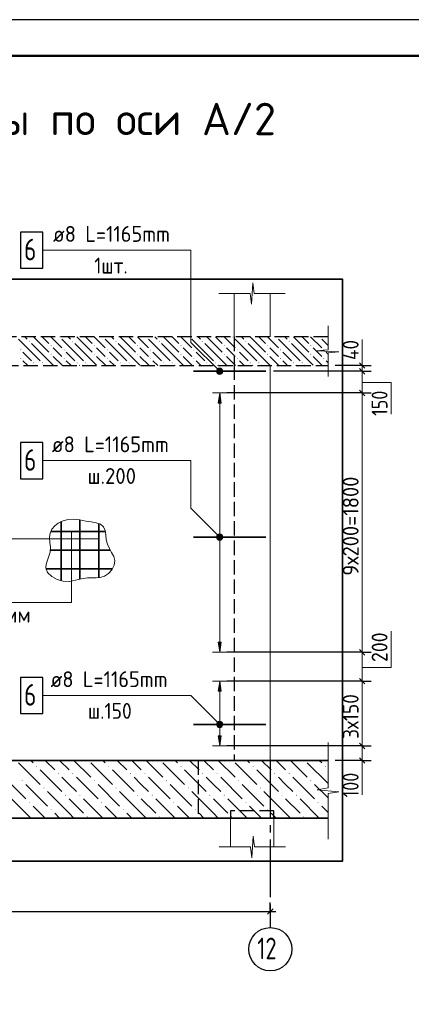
# Model space of a CAD drawing. Header units: millimetres. Extents: x 0 to 42000, y 0 to 29700.
# Tile 20 of 21: x 23317 to 28744, y 16035 to 29700. Entities that reach past the tile are written whole.
import ezdxf

# ---------------------------------------------------------------- set-up
doc = ezdxf.new("R2010")
doc.units = ezdxf.units.MM
doc.linetypes.add('______2', pattern=[270, 200, -70])
doc.linetypes.add('______5', pattern=[1100, 800, -100, 100, -100])
for name, color, linetype, lineweight in [('Standard', 7, 'Continuous', 25), ('ЖБ Перекрытие верхний уровень', 7, '______2', 25), ('ЖБ Плита Фундамента верхний уровень', 7, 'Continuous', 35), ('Заголовок чертежа', 7, 'Continuous', 25), ('Позиционная метка линия выноска', 7, 'Continuous', 13), ('Позиционная метка номер позиции', 7, 'Continuous', 13), ('Примечания', 7, 'Continuous', 13), ('Стена обрамление П-обр.', 7, 'Continuous', 35)]:
    doc.layers.add(name, color=color, linetype=linetype, lineweight=lineweight)
doc.layers.add('Оси', color=7, linetype='______5')
doc.layers.add('Размерная выноска', color=7, linetype='Continuous')
doc.styles.add('ISOCPEUR', font='txt')

msp = doc.modelspace()

# ---------------------------------------------------------------- hatches: boundary and pattern name
at = {"layer": 'ЖБ Перекрытие верхний уровень', "linetype": 'Continuous', "lineweight": 18, "transparency": 33554687}
for points in [[(23865, 25297), (23868, 25300), (23875, 25300), (23878, 25297), (23872, 25291)], [(24465, 25297), (24468, 25300), (24475, 25300), (24478, 25297), (24472, 25291)], [(25065, 25297), (25068, 25300), (25075, 25300), (25078, 25297), (25072, 25291)], [(25665, 25297), (25668, 25300), (25675, 25300), (25678, 25297), (25672, 25291)], [(26265, 25297), (26268, 25300), (26275, 25300), (26278, 25297), (26272, 25291)], [(26865, 25297), (26868, 25300), (26875, 25300), (26878, 25297), (26872, 25291)], [(27465, 25297), (27468, 25300), (27475, 25300), (27478, 25297), (27472, 25291)], [(23445, 25237), (23452, 25244), (23458, 25237), (23452, 25231)], [(23745, 25177), (23752, 25184), (23758, 25177), (23752, 25171)], [(24045, 25237), (24052, 25244), (24058, 25237), (24052, 25231)], [(24345, 25177), (24352, 25184), (24358, 25177), (24352, 25171)], [(24645, 25237), (24652, 25244), (24658, 25237), (24652, 25231)], [(24945, 25177), (24952, 25184), (24958, 25177), (24952, 25171)], [(25245, 25237), (25252, 25244), (25258, 25237), (25252, 25231)], [(25545, 25177), (25552, 25184), (25558, 25177), (25552, 25171)], [(25845, 25237), (25852, 25244), (25858, 25237), (25852, 25231)], [(26145, 25177), (26152, 25184), (26158, 25177), (26152, 25171)], [(26445, 25237), (26452, 25244), (26458, 25237), (26452, 25231)], [(26745, 25177), (26752, 25184), (26758, 25177), (26752, 25171)], [(27045, 25237), (27052, 25244), (27058, 25237), (27052, 25231)], [(27345, 25177), (27352, 25184), (27358, 25177), (27352, 25171)], [(23325, 25117), (23332, 25124), (23338, 25117), (23332, 25111)], [(23745, 25057), (23752, 25064), (23758, 25057), (23752, 25051)], [(23925, 25117), (23932, 25124), (23938, 25117), (23932, 25111)], [(24345, 25057), (24352, 25064), (24358, 25057), (24352, 25051)], [(24525, 25117), (24532, 25124), (24538, 25117), (24532, 25111)], [(24945, 25057), (24952, 25064), (24958, 25057), (24952, 25051)], [(25125, 25117), (25132, 25124), (25138, 25117), (25132, 25111)], [(25545, 25057), (25552, 25064), (25558, 25057), (25552, 25051)], [(25725, 25117), (25732, 25124), (25738, 25117), (25732, 25111)], [(26145, 25057), (26152, 25064), (26158, 25057), (26152, 25051)], [(26325, 25117), (26332, 25124), (26338, 25117), (26332, 25111)], [(26745, 25057), (26752, 25064), (26758, 25057), (26752, 25051)], [(26925, 25117), (26932, 25124), (26938, 25117), (26932, 25111)], [(27345, 25057), (27352, 25064), (27358, 25057), (27352, 25051)], [(27525, 25117), (27532, 25124), (27538, 25117), (27532, 25111)], [(23325, 24997), (23332, 25004), (23338, 24997), (23332, 24991)], [(23505, 24937), (23512, 24944), (23518, 24937), (23512, 24931)], [(23625, 24937), (23632, 24944), (23638, 24937), (23632, 24931)], [(23925, 24997), (23932, 25004), (23938, 24997), (23932, 24991)], [(24105, 24937), (24112, 24944), (24118, 24937), (24112, 24931)], [(24225, 24937), (24232, 24944), (24238, 24937), (24232, 24931)], [(24525, 24997), (24532, 25004), (24538, 24997), (24532, 24991)], [(24705, 24937), (24712, 24944), (24718, 24937), (24712, 24931)], [(24825, 24937), (24832, 24944), (24838, 24937), (24832, 24931)], [(25125, 24997), (25132, 25004), (25138, 24997), (25132, 24991)], [(25305, 24937), (25312, 24944), (25318, 24937), (25312, 24931)], [(25425, 24937), (25432, 24944), (25438, 24937), (25432, 24931)], [(25725, 24997), (25732, 25004), (25738, 24997), (25732, 24991)], [(25905, 24937), (25912, 24944), (25918, 24937), (25912, 24931)], [(26025, 24937), (26032, 24944), (26038, 24937), (26032, 24931)], [(26325, 24997), (26332, 25004), (26338, 24997), (26332, 24991)], [(26505, 24937), (26512, 24944), (26518, 24937), (26512, 24931)], [(26625, 24937), (26632, 24944), (26638, 24937), (26632, 24931)], [(26925, 24997), (26932, 25004), (26938, 24997), (26932, 24991)], [(27105, 24937), (27112, 24944), (27118, 24937), (27112, 24931)], [(27225, 24937), (27232, 24944), (27238, 24937), (27232, 24931)], [(27525, 24997), (27532, 25004), (27538, 24997), (27532, 24991)]]:
    msp.add_hatch(color=7, dxfattribs=at).paths.add_polyline_path(points, flags=16)
at = {"layer": 'ЖБ Плита Фундамента верхний уровень', "linetype": 'Continuous', "lineweight": 18, "transparency": 33554687}
for points in [[(23545, 19337), (23552, 19344), (23558, 19337), (23552, 19331)], [(24545, 19337), (24552, 19344), (24558, 19337), (24552, 19331)], [(25545, 19337), (25552, 19344), (25558, 19337), (25552, 19331)], [(26545, 19337), (26552, 19344), (26558, 19337), (26552, 19331)], [(27545, 19337), (27552, 19344), (27558, 19337), (27552, 19331)], [(23345, 19137), (23352, 19144), (23358, 19137), (23352, 19131)], [(23845, 19237), (23852, 19244), (23858, 19237), (23852, 19231)], [(24045, 19237), (24052, 19244), (24058, 19237), (24052, 19231)], [(24345, 19137), (24352, 19144), (24358, 19137), (24352, 19131)], [(24845, 19237), (24852, 19244), (24858, 19237), (24852, 19231)], [(25045, 19237), (25052, 19244), (25058, 19237), (25052, 19231)], [(25345, 19137), (25352, 19144), (25358, 19137), (25352, 19131)], [(25845, 19237), (25852, 19244), (25858, 19237), (25852, 19231)], [(26045, 19237), (26052, 19244), (26058, 19237), (26052, 19231)], [(26345, 19137), (26352, 19144), (26358, 19137), (26352, 19131)], [(26845, 19237), (26852, 19244), (26858, 19237), (26852, 19231)], [(27045, 19237), (27052, 19244), (27058, 19237), (27052, 19231)], [(27345, 19137), (27352, 19144), (27358, 19137), (27352, 19131)], [(23645, 19037), (23652, 19044), (23658, 19037), (23652, 19031)], [(24645, 19037), (24652, 19044), (24658, 19037), (24652, 19031)], [(25645, 19037), (25652, 19044), (25658, 19037), (25652, 19031)], [(26645, 19037), (26652, 19044), (26658, 19037), (26652, 19031)], [(23945, 18937), (23952, 18944), (23958, 18937), (23952, 18931)], [(24145, 18937), (24152, 18944), (24158, 18937), (24152, 18931)], [(24945, 18937), (24952, 18944), (24958, 18937), (24952, 18931)], [(25145, 18937), (25152, 18944), (25158, 18937), (25152, 18931)], [(25945, 18937), (25952, 18944), (25958, 18937), (25952, 18931)], [(26145, 18937), (26152, 18944), (26158, 18937), (26152, 18931)], [(26945, 18937), (26952, 18944), (26958, 18937), (26952, 18931)], [(27145, 18937), (27152, 18944), (27158, 18937), (27152, 18931)], [(23445, 18837), (23452, 18844), (23458, 18837), (23452, 18831)], [(23745, 18737), (23752, 18744), (23758, 18737), (23752, 18731)], [(24445, 18837), (24452, 18844), (24458, 18837), (24452, 18831)], [(24745, 18737), (24752, 18744), (24758, 18737), (24752, 18731)], [(25445, 18837), (25452, 18844), (25458, 18837), (25452, 18831)], [(25745, 18737), (25752, 18744), (25758, 18737), (25752, 18731)], [(26445, 18837), (26452, 18844), (26458, 18837), (26452, 18831)], [(26745, 18737), (26752, 18744), (26758, 18737), (26752, 18731)], [(27445, 18837), (27452, 18844), (27458, 18837), (27452, 18831)], [(24245, 18637), (24252, 18644), (24258, 18637), (24252, 18631)], [(25245, 18637), (25252, 18644), (25258, 18637), (25252, 18631)], [(26245, 18637), (26252, 18644), (26258, 18637), (26252, 18631)], [(27245, 18637), (27252, 18644), (27258, 18637), (27252, 18631)]]:
    msp.add_hatch(color=7, dxfattribs=at).paths.add_polyline_path(points, flags=16)
at = {"layer": 'Позиционная метка линия выноска', "linetype": 'Continuous', "lineweight": 13, "transparency": 33554687}
for points in [[(26044, 24831), (26076, 24863), (26056, 24852)], [(26076, 24863), (26044, 24831), (26044, 24809)], [(26076, 24863), (26044, 24809), (26099, 24863)], [(26099, 24863), (26044, 24809), (26056, 24788)], [(26099, 24863), (26056, 24788), (26119, 24852)], [(26119, 24852), (26056, 24788), (26076, 24777)], [(26119, 24852), (26076, 24777), (26131, 24831)], [(26131, 24831), (26076, 24777), (26099, 24777)], [(26131, 24831), (26099, 24777), (26131, 24809)], [(26131, 24809), (26099, 24777), (26119, 24788)], [(26044, 22531), (26076, 22563), (26056, 22552)], [(26076, 22563), (26044, 22531), (26044, 22509)], [(26076, 22563), (26044, 22509), (26099, 22563)], [(26099, 22563), (26044, 22509), (26056, 22488)], [(26099, 22563), (26056, 22488), (26119, 22552)], [(26119, 22552), (26056, 22488), (26076, 22477)], [(26119, 22552), (26076, 22477), (26131, 22531)], [(26131, 22531), (26076, 22477), (26099, 22477)], [(26131, 22531), (26099, 22477), (26131, 22509)], [(26131, 22509), (26099, 22477), (26119, 22488)], [(26044, 19931), (26076, 19963), (26056, 19952)], [(26076, 19963), (26044, 19931), (26044, 19909)], [(26076, 19963), (26044, 19909), (26099, 19963)], [(26099, 19963), (26044, 19909), (26056, 19888)], [(26099, 19963), (26056, 19888), (26119, 19952)], [(26119, 19952), (26056, 19888), (26076, 19877)], [(26119, 19952), (26076, 19877), (26131, 19931)], [(26131, 19931), (26076, 19877), (26099, 19877)], [(26131, 19931), (26099, 19877), (26131, 19909)], [(26131, 19909), (26099, 19877), (26119, 19888)]]:
    msp.add_hatch(color=7, dxfattribs=at).paths.add_polyline_path(points)
at = {"layer": 'Стена обрамление П-обр.', "linetype": 'Continuous', "lineweight": 13, "transparency": 33554687}
for points in [[(26108, 24380), (26088, 24520), (26068, 24380)], [(26108, 20380), (26088, 20520), (26068, 20380)]]:
    msp.add_hatch(color=7, dxfattribs=at).paths.add_polyline_path(points)
for points in [[(26108, 21060), (26088, 20920), (26068, 21060)], [(26108, 19760), (26088, 19620), (26068, 19760)]]:
    msp.add_hatch(color=7, dxfattribs=at).paths.add_polyline_path(points, flags=16)

# ---------------------------------------------------------------- linework, layer by layer
at = {"layer": 'Standard', "color": 7, "linetype": 'Continuous', "lineweight": 13, "transparency": 33554687}
for p, q in [((26528, 25750), (26547, 26050)), ((26547, 26050), (26565, 25900)), ((26077, 25900), (26510, 25900)), ((26510, 25900), (26528, 25750)), ((26565, 25900), (26997, 25900)), ((26997, 25900), (26997, 25900)), ((27590, 25449), (27590, 25120)), ((27590, 25120), (27440, 25106)), ((27440, 25106), (27740, 25092)), ((27740, 25092), (27590, 25078)), ((27590, 25078), (27590, 24749)), ((28064, 24900), (28064, 24975)), ((27590, 24749), (27590, 24749)), ((28064, 20920), (28064, 20520)), ((28064, 20520), (28064, 19620)), ((27590, 19669), (27590, 19039)), ((28064, 19620), (28064, 19420)), ((28064, 19420), (28064, 19345)), ((27590, 19039), (27440, 19012)), ((27440, 19012), (27740, 18985)), ((27740, 18985), (27590, 18959)), ((27590, 18959), (27590, 18329)), ((26533, 18070), (26551, 18370)), ((26551, 18370), (26570, 18220)), ((27590, 18329), (27590, 18329)), ((26082, 18220), (26514, 18220)), ((26514, 18220), (26533, 18070)), ((26570, 18220), (27002, 18220)), ((27002, 18220), (27002, 18220))]:
    msp.add_line(p, q, dxfattribs=at)
at = {"layer": 'Standard', "color": 7, "linetype": 'Continuous', "lineweight": 18, "transparency": 33554687}
for p, q in [((26290, 25900), (26290, 25300)), ((26790, 25300), (26790, 25900)), ((26790, 19420), (26790, 24900)), ((26240, 18620), (26240, 18220)), ((26840, 18220), (26840, 18620))]:
    msp.add_line(p, q, dxfattribs=at)
at = {"layer": 'Standard', "color": 7, "linetype": 'Continuous', "lineweight": -3, "transparency": 33554687}
for p, q in [((28064, 24900), (27939, 24900)), ((28064, 24900), (28189, 24900)), ((28064, 24820), (27939, 24820)), ((28064, 24820), (28189, 24820)), ((28064, 24520), (27939, 24520)), ((28064, 24520), (28189, 24520)), ((28064, 20920), (27939, 20920)), ((28064, 20920), (28189, 20920)), ((28064, 20520), (27939, 20520)), ((28064, 20520), (28189, 20520)), ((28064, 19620), (27939, 19620)), ((28064, 19620), (28189, 19620)), ((28064, 19420), (27939, 19420)), ((28064, 19420), (28189, 19420)), ((26790, 17325), (26790, 17450)), ((19190, 17325), (26790, 17325)), ((26790, 17325), (26790, 17200)), ((26790, 17325), (26790, 17200)), ((26790, 17325), (26865, 17325))]:
    msp.add_line(p, q, dxfattribs=at)
at = {"layer": 'Standard', "color": 7, "linetype": 'Continuous', "lineweight": 25, "transparency": 33554687}
for p, q in [((28026, 24938), (28101, 24863)), ((28026, 24858), (28101, 24782)), ((28026, 24558), (28101, 24482)), ((28026, 20958), (28101, 20882)), ((28026, 20558), (28101, 20482)), ((28026, 19658), (28101, 19582)), ((28026, 19458), (28101, 19382)), ((26753, 17287), (26828, 17362))]:
    msp.add_line(p, q, dxfattribs=at)
msp.add_lwpolyline([(0, 0), (42000, 0), (42000, 29700), (0, 29700), (0, 0)], close=True, dxfattribs=at)
at = {"layer": 'Standard', "color": 7, "linetype": 'Continuous', "lineweight": 50, "transparency": 33554687}
msp.add_lwpolyline([(2000, 29200), (41500, 29200), (41500, 500), (2000, 500), (2000, 29200)], close=True, dxfattribs=at)
at = {"layer": 'Standard', "color": 7, "linetype": 'Continuous', "lineweight": 13, "transparency": 33554687}
for points in [[(41500, 29200), (15180, 29200), (15180, 6000), (41500, 6000), (41500, 29200)], [(28064, 24900), (28064, 24880), (28064, 24880), (28064, 24820)], [(28064, 24820), (28064, 24792), (28064, 24792), (28064, 24520)], [(28064, 24520), (28064, 24459), (28064, 24459), (28064, 20920)]]:
    msp.add_lwpolyline(points, dxfattribs=at)
at = {"layer": 'Standard', "color": 254, "linetype": 'Continuous', "lineweight": 35, "true_color": 0xc4c4ff, "transparency": 33554687}
msp.add_lwpolyline([(17630, 18020), (27790, 18020), (27790, 26100), (17630, 26100), (17630, 18020)], dxfattribs=at)
at = {"layer": 'Standard', "color": 7, "linetype": 'Continuous', "lineweight": -3, "transparency": 33554687}
for points in [[(28064, 24900), (28051, 24900), (28051, 24900), (28047, 24900), (28047, 24900), (28047, 24900), (28047, 24900), (28047, 24900), (28047, 24900), (27690, 24900)], [(28064, 24820), (28058, 24820), (28058, 24820), (28047, 24820), (28047, 24820), (28047, 24820), (28047, 24820), (28047, 24820), (28047, 24820), (26834, 24820)], [(28064, 24520), (28047, 24520), (28047, 24520), (28047, 24520), (28047, 24520), (28047, 24520), (28047, 24520), (26188, 24520)], [(28064, 20920), (28047, 20920), (28047, 20920), (28047, 20920), (28047, 20920), (26188, 20920)], [(28064, 20520), (28047, 20520), (28047, 20520), (28047, 20520), (28047, 20520), (26188, 20520)], [(28064, 19620), (28047, 19620), (28047, 19620), (26188, 19620)], [(28064, 19420), (28047, 19420), (28047, 19420), (27690, 19420)]]:
    msp.add_lwpolyline(points, dxfattribs=at)
at = {"layer": 'ЖБ Перекрытие верхний уровень', "color": 7, "linetype": '______2', "lineweight": 25, "transparency": 33554687}
for p, q in [((27590, 25300), (19590, 25300)), ((19590, 24900), (27590, 24900))]:
    msp.add_line(p, q, dxfattribs=at)
at = {"layer": 'ЖБ Перекрытие верхний уровень', "color": 9, "linetype": 'Continuous', "lineweight": 18, "true_color": 0xc7c7c7, "transparency": 33554687}
for p, q in [((23389, 25300), (23422, 25267)), ((23602, 25207), (23509, 25300)), ((23629, 25300), (23722, 25207)), ((23749, 25300), (23902, 25147)), ((23989, 25300), (24022, 25267)), ((24202, 25207), (24109, 25300)), ((24229, 25300), (24322, 25207)), ((24349, 25300), (24502, 25147)), ((24589, 25300), (24622, 25267)), ((24802, 25207), (24709, 25300)), ((24829, 25300), (24922, 25207)), ((24949, 25300), (25102, 25147)), ((25189, 25300), (25222, 25267)), ((25402, 25207), (25309, 25300)), ((25429, 25300), (25522, 25207)), ((25549, 25300), (25702, 25147)), ((25789, 25300), (25822, 25267)), ((26002, 25207), (25909, 25300)), ((26029, 25300), (26122, 25207)), ((26149, 25300), (26302, 25147)), ((26389, 25300), (26422, 25267)), ((26602, 25207), (26509, 25300)), ((26629, 25300), (26722, 25207)), ((26749, 25300), (26902, 25147)), ((26989, 25300), (27022, 25267)), ((27202, 25207), (27109, 25300)), ((27229, 25300), (27322, 25207)), ((27349, 25300), (27502, 25147)), ((27589, 25300), (27590, 25299)), ((23482, 25087), (23302, 25267)), ((23482, 25207), (23602, 25087)), ((23602, 25207), (23722, 25087)), ((23842, 25087), (23782, 25147)), ((24082, 25087), (23902, 25267)), ((24082, 25207), (24202, 25087)), ((24202, 25207), (24322, 25087)), ((24442, 25087), (24382, 25147)), ((24682, 25087), (24502, 25267)), ((24682, 25207), (24802, 25087)), ((24802, 25207), (24922, 25087)), ((25042, 25087), (24982, 25147)), ((25282, 25087), (25102, 25267)), ((25282, 25207), (25402, 25087)), ((25402, 25207), (25522, 25087)), ((25642, 25087), (25582, 25147)), ((25882, 25087), (25702, 25267)), ((25882, 25207), (26002, 25087)), ((26002, 25207), (26122, 25087)), ((26242, 25087), (26182, 25147)), ((26482, 25087), (26302, 25267)), ((26482, 25207), (26602, 25087)), ((26602, 25207), (26722, 25087)), ((26842, 25087), (26782, 25147)), ((27082, 25087), (26902, 25267)), ((27082, 25207), (27202, 25087)), ((27202, 25207), (27322, 25087)), ((27442, 25087), (27382, 25147)), ((27590, 25179), (27502, 25267)), ((23362, 25087), (23482, 24967)), ((23482, 25087), (23602, 24967)), ((23602, 25087), (23782, 24907)), ((23782, 25027), (23909, 24900)), ((23902, 25027), (23842, 25087)), ((23962, 25087), (24082, 24967)), ((24082, 25087), (24202, 24967)), ((24202, 25087), (24382, 24907)), ((24382, 25027), (24509, 24900)), ((24502, 25027), (24442, 25087)), ((24562, 25087), (24682, 24967)), ((24682, 25087), (24802, 24967)), ((24802, 25087), (24982, 24907)), ((24982, 25027), (25109, 24900)), ((25102, 25027), (25042, 25087)), ((25162, 25087), (25282, 24967)), ((25282, 25087), (25402, 24967)), ((25402, 25087), (25582, 24907)), ((25582, 25027), (25709, 24900)), ((25702, 25027), (25642, 25087)), ((25762, 25087), (25882, 24967)), ((25882, 25087), (26002, 24967)), ((26002, 25087), (26182, 24907)), ((26182, 25027), (26309, 24900)), ((26302, 25027), (26242, 25087)), ((26362, 25087), (26482, 24967)), ((26482, 25087), (26602, 24967)), ((26602, 25087), (26782, 24907)), ((26782, 25027), (26909, 24900)), ((26902, 25027), (26842, 25087)), ((26962, 25087), (27082, 24967)), ((27082, 25087), (27202, 24967)), ((27202, 25087), (27382, 24907)), ((27382, 25027), (27509, 24900)), ((27502, 25027), (27442, 25087)), ((27562, 25087), (27590, 25059)), ((23362, 24967), (23429, 24900)), ((23549, 24900), (23542, 24907)), ((23662, 24907), (23669, 24900)), ((23962, 24967), (24029, 24900)), ((24149, 24900), (24142, 24907)), ((24262, 24907), (24269, 24900)), ((24562, 24967), (24629, 24900)), ((24749, 24900), (24742, 24907)), ((24862, 24907), (24869, 24900)), ((25162, 24967), (25229, 24900)), ((25349, 24900), (25342, 24907)), ((25462, 24907), (25469, 24900)), ((25762, 24967), (25829, 24900)), ((25949, 24900), (25942, 24907)), ((26062, 24907), (26069, 24900)), ((26362, 24967), (26429, 24900)), ((26549, 24900), (26542, 24907)), ((26662, 24907), (26669, 24900)), ((26962, 24967), (27029, 24900)), ((27149, 24900), (27142, 24907)), ((27262, 24907), (27269, 24900)), ((27562, 24967), (27590, 24939))]:
    msp.add_line(p, q, dxfattribs=at)
at = {"layer": 'ЖБ Плита Фундамента верхний уровень', "color": 7, "linetype": 'Continuous', "lineweight": 35, "transparency": 33554687}
for p, q in [((27590, 19420), (19590, 19420)), ((18590, 18620), (27590, 18620))]:
    msp.add_line(p, q, dxfattribs=at)
at = {"layer": 'ЖБ Плита Фундамента верхний уровень', "color": 252, "linetype": 'Continuous', "lineweight": 18, "true_color": 0x8f8f8f, "transparency": 33554687}
for p, q in [((23502, 19387), (23469, 19420)), ((23669, 19420), (23802, 19287)), ((23869, 19420), (24002, 19287)), ((24069, 19420), (24302, 19187)), ((24502, 19387), (24469, 19420)), ((24669, 19420), (24802, 19287)), ((24869, 19420), (25002, 19287)), ((25069, 19420), (25302, 19187)), ((25502, 19387), (25469, 19420)), ((25669, 19420), (25802, 19287)), ((25869, 19420), (26002, 19287)), ((26069, 19420), (26302, 19187)), ((26502, 19387), (26469, 19420)), ((26669, 19420), (26802, 19287)), ((26869, 19420), (27002, 19287)), ((27069, 19420), (27302, 19187)), ((27502, 19387), (27469, 19420)), ((23302, 19387), (23602, 19087)), ((23602, 19287), (23902, 18987)), ((24302, 19387), (24602, 19087)), ((24602, 19287), (24902, 18987)), ((25302, 19387), (25602, 19087)), ((25602, 19287), (25902, 18987)), ((26302, 19387), (26602, 19087)), ((26602, 19287), (26902, 18987)), ((27302, 19387), (27590, 19099)), ((23102, 19187), (23402, 18887)), ((24002, 19087), (23902, 19187)), ((24102, 19187), (24402, 18887)), ((25002, 19087), (24902, 19187)), ((25102, 19187), (25402, 18887)), ((26002, 19087), (25902, 19187)), ((26102, 19187), (26402, 18887)), ((27002, 19087), (26902, 19187)), ((27102, 19187), (27402, 18887)), ((23402, 19087), (23702, 18787)), ((24102, 18987), (24002, 19087)), ((24402, 19087), (24702, 18787)), ((25102, 18987), (25002, 19087)), ((25402, 19087), (25702, 18787)), ((26102, 18987), (26002, 19087)), ((26402, 19087), (26702, 18787)), ((27102, 18987), (27002, 19087)), ((27402, 19087), (27590, 18899)), ((23202, 18887), (23469, 18620)), ((24002, 18687), (23702, 18987)), ((24002, 18887), (24202, 18687)), ((24202, 18887), (24469, 18620)), ((25002, 18687), (24702, 18987)), ((25002, 18887), (25202, 18687)), ((25202, 18887), (25469, 18620)), ((26002, 18687), (25702, 18987)), ((26002, 18887), (26202, 18687)), ((26202, 18887), (26469, 18620)), ((27002, 18687), (26702, 18987)), ((27002, 18887), (27202, 18687)), ((27202, 18887), (27469, 18620)), ((23669, 18620), (23502, 18787)), ((24669, 18620), (24502, 18787)), ((25669, 18620), (25502, 18787)), ((26669, 18620), (26502, 18787)), ((27590, 18699), (27502, 18787)), ((23802, 18687), (23869, 18620)), ((24002, 18687), (24069, 18620)), ((24802, 18687), (24869, 18620)), ((25002, 18687), (25069, 18620)), ((25802, 18687), (25869, 18620)), ((26002, 18687), (26069, 18620)), ((26802, 18687), (26869, 18620)), ((27002, 18687), (27069, 18620))]:
    msp.add_line(p, q, dxfattribs=at)
at = {"layer": 'Оси', "color": 8, "linetype": '______5', "lineweight": -3, "transparency": 33554687}
msp.add_line((26790, 19420), (26790, 17100), dxfattribs=at)
at = {"layer": 'Оси', "color": 7, "linetype": 'Continuous', "lineweight": -3, "transparency": 33554687}
msp.add_circle((26790, 16800), 300, dxfattribs=at)
at = {"layer": 'Позиционная метка линия выноска', "color": 7, "linetype": 'Continuous', "lineweight": 13, "transparency": 33554687}
for p, q in [((26056, 24852), (26056, 24852)), ((26056, 24788), (26056, 24788)), ((26119, 24852), (26119, 24852)), ((26119, 24788), (26119, 24788)), ((26056, 22552), (26056, 22552)), ((26119, 22552), (26119, 22552)), ((26056, 22488), (26056, 22488)), ((26119, 22488), (26119, 22488)), ((26056, 19952), (26056, 19952)), ((26119, 19952), (26119, 19952)), ((26056, 19888), (26056, 19888)), ((26119, 19888), (26119, 19888))]:
    msp.add_line(p, q, dxfattribs=at)
for points in [[(23638, 26500), (25688, 26500), (25688, 25220), (26088, 24820)], [(23638, 23580), (25688, 23580), (25688, 22920), (26088, 22520)], [(23638, 20320), (25688, 20320), (26088, 19920)]]:
    msp.add_lwpolyline(points, dxfattribs=at)
for centre in [(26088, 24820), (26088, 22520), (26088, 19920)]:
    msp.add_circle(centre, 45, dxfattribs=at)
at = {"layer": 'Позиционная метка номер позиции', "color": 7, "linetype": 'Continuous', "lineweight": 35, "transparency": 33554687}
for p, q in [((23890, 22736), (23890, 21913)), ((24151, 22757), (24151, 21934)), ((24411, 22709), (24411, 21956)), ((23747, 22599), (24502, 22599)), ((23742, 22339), (24571, 22339)), ((23680, 22078), (24601, 22078))]:
    msp.add_line(p, q, dxfattribs=at)
at = {"layer": 'Позиционная метка номер позиции', "color": 7, "linetype": '______2', "lineweight": 13, "transparency": 33554687}
msp.add_lwpolyline([(24233, 22742), (24149, 22757), (24066, 22766), (23984, 22763), (23905, 22742), (23850, 22714), (23802, 22675), (23763, 22628), (23739, 22576), (23731, 22513), (23736, 22446), (23742, 22378), (23739, 22310), (23722, 22253), (23700, 22198), (23682, 22144), (23677, 22093), (23704, 22028), (23761, 21972), (23837, 21930), (23920, 21907), (24008, 21905), (24091, 21920), (24173, 21939), (24256, 21953), (24316, 21954), (24375, 21954), (24434, 21958), (24490, 21975), (24548, 22013), (24595, 22067), (24626, 22130), (24634, 22194), (24620, 22251), (24591, 22305), (24559, 22360), (24532, 22419), (24517, 22483), (24510, 22549), (24500, 22610), (24479, 22660), (24437, 22697), (24378, 22719), (24309, 22733), (24233, 22742)], dxfattribs=at)
at = {"layer": 'Позиционная метка номер позиции', "color": 7, "linetype": 'Continuous', "lineweight": 13, "transparency": 33554687}
for points in [[(21650, 21612), (24033, 21612), (24033, 22599)], [(21590, 22495), (23017, 22495), (24411, 22495)]]:
    msp.add_lwpolyline(points, dxfattribs=at)
at = {"layer": 'Примечания', "color": 253, "linetype": '______2', "lineweight": -3, "true_color": 0xababab, "transparency": 33554687}
for p, q in [((26290, 25300), (26290, 24900)), ((26290, 24900), (26290, 19420)), ((25790, 19420), (25790, 18620)), ((26240, 18720), (26240, 18620)), ((26840, 18720), (26240, 18720)), ((26840, 18620), (26840, 18720))]:
    msp.add_line(p, q, dxfattribs=at)
at = {"layer": 'Размерная выноска', "color": 7, "linetype": 'Continuous', "lineweight": 13, "transparency": 33554687}
for p, q in [((28064, 24900), (28064, 25260)), ((28064, 19420), (28064, 18940))]:
    msp.add_line(p, q, dxfattribs=at)
for points in [[(28064, 24667), (28464, 24667), (28464, 24225)], [(28064, 20711), (28464, 20711), (28464, 21214)]]:
    msp.add_lwpolyline(points, dxfattribs=at)
at = {"layer": 'Стена обрамление П-обр.', "color": 7, "linetype": 'Continuous', "lineweight": 35, "transparency": 33554687}
for p, q in [((26726, 24820), (25726, 24820)), ((26726, 22520), (25726, 22520)), ((26726, 19920), (25726, 19920))]:
    msp.add_line(p, q, dxfattribs=at)
at = {"layer": 'Стена обрамление П-обр.', "color": 251, "linetype": 'Continuous', "lineweight": 13, "true_color": 0x494949, "transparency": 33554687}
for p, q in [((26088, 24520), (25988, 24520)), ((26088, 24520), (26068, 24380)), ((26108, 24380), (26088, 24520)), ((26088, 24520), (26188, 24520)), ((26088, 24520), (26088, 24520)), ((26068, 24380), (26108, 24380)), ((26088, 21060), (26088, 24380)), ((26088, 20920), (26068, 21060)), ((26068, 21060), (26108, 21060)), ((26108, 21060), (26088, 20920)), ((26088, 20920), (25988, 20920)), ((26088, 20920), (26188, 20920)), ((26088, 20920), (26088, 20920)), ((26088, 20520), (25988, 20520)), ((26088, 20520), (26068, 20380)), ((26108, 20380), (26088, 20520)), ((26088, 20520), (26188, 20520)), ((26088, 20520), (26088, 20520)), ((26068, 20380), (26108, 20380)), ((26088, 19760), (26088, 20380)), ((26088, 19620), (26068, 19760)), ((26068, 19760), (26108, 19760)), ((26108, 19760), (26088, 19620)), ((26088, 19620), (25988, 19620)), ((26088, 19620), (26188, 19620)), ((26088, 19620), (26088, 19620))]:
    msp.add_line(p, q, dxfattribs=at)
at = {"layer": 'Стена обрамление П-обр.', "color": 7, "linetype": 'Continuous', "lineweight": 25, "transparency": 33554687}
for points in [[(23328, 26250), (23638, 26250), (23638, 26750), (23328, 26750), (23328, 26250)], [(23328, 23330), (23638, 23330), (23638, 23830), (23328, 23830), (23328, 23330)], [(23328, 20070), (23638, 20070), (23638, 20570), (23328, 20570), (23328, 20070)]]:
    msp.add_lwpolyline(points, dxfattribs=at)

# ---------------------------------------------------------------- texts
at = {"layer": 'Standard', "color": 7, "linetype": 'Continuous', "lineweight": 25, "transparency": 33554687, "char_height": 220, "attachment_point": 7, "rotation": 90, "style": 'ISOCPEUR'}
for s, insert, width in [('\\W0.88;40', (28014, 24977), 426.8), ('\\W0.83;150', (28414, 24202), 508.57), ('\\W0.94;9х200=1800', (28014, 21983), 1598.7), ('\\W0.91;200', (28414, 20785), 562), ('\\W0.89;3х150', (28014, 19718), 823.56), ('\\W0.83;100', (28014, 18907), 508.57)]:
    msp.add_mtext(s, dxfattribs=dict(at, insert=insert, width=width))
at = {"layer": 'Заголовок чертежа', "color": 7, "linetype": 'Continuous', "lineweight": 50, "transparency": 33554687, "insert": (16070, 27975), "char_height": 450, "width": 11062.69, "attachment_point": 7, "style": 'ISOCPEUR'}
msp.add_mtext('\\W0.99;Схема армирования стены по оси А/2', dxfattribs=at)
at = {"layer": 'Оси', "color": 7, "linetype": 'Continuous', "lineweight": 25, "transparency": 33554687, "insert": (26610, 16660), "char_height": 300, "width": 472.29, "attachment_point": 7, "style": 'ISOCPEUR'}
msp.add_mtext('\\W0.75;12', dxfattribs=at)
at = {"layer": 'Позиционная метка номер позиции', "color": 7, "linetype": 'Continuous', "lineweight": 25, "transparency": 33554687, "insert": (21745, 21332), "char_height": 220, "width": 1885.78, "attachment_point": 7, "style": 'ISOCPEUR'}
msp.add_mtext('\\W0.95;ш. 150/200мм', dxfattribs=at)
at = {"layer": 'Стена обрамление П-обр.', "color": 7, "linetype": 'Continuous', "lineweight": 13, "transparency": 33554687, "attachment_point": 7, "style": 'ISOCPEUR'}
for s, insert, char_height, width in [('\\W0.93;ø8 L=1165mm ', (23778, 26617), 220, 1949.98), ('\\W0.78;6', (23378, 26360), 300, 326.41), ('\\W0.89;1шт. ', (24350, 26177), 220, 801.64), ('\\W0.93;ø8 L=1165mm ', (23762, 23697), 220, 1949.98), ('\\W0.78;6', (23378, 23440), 300, 326.41), ('\\W0.95;ш.200 ', (24257, 23257), 220, 962.12), ('\\W0.93;ø8 L=1165mm ', (23744, 20437), 220, 1949.98), ('\\W0.78;6', (23378, 20180), 300, 326.41), ('\\W0.90;ш.150 ', (24261, 19997), 220, 912.9)]:
    msp.add_mtext(s, dxfattribs=dict(at, insert=insert, char_height=char_height, width=width))

doc.saveas('drawing.dxf')
